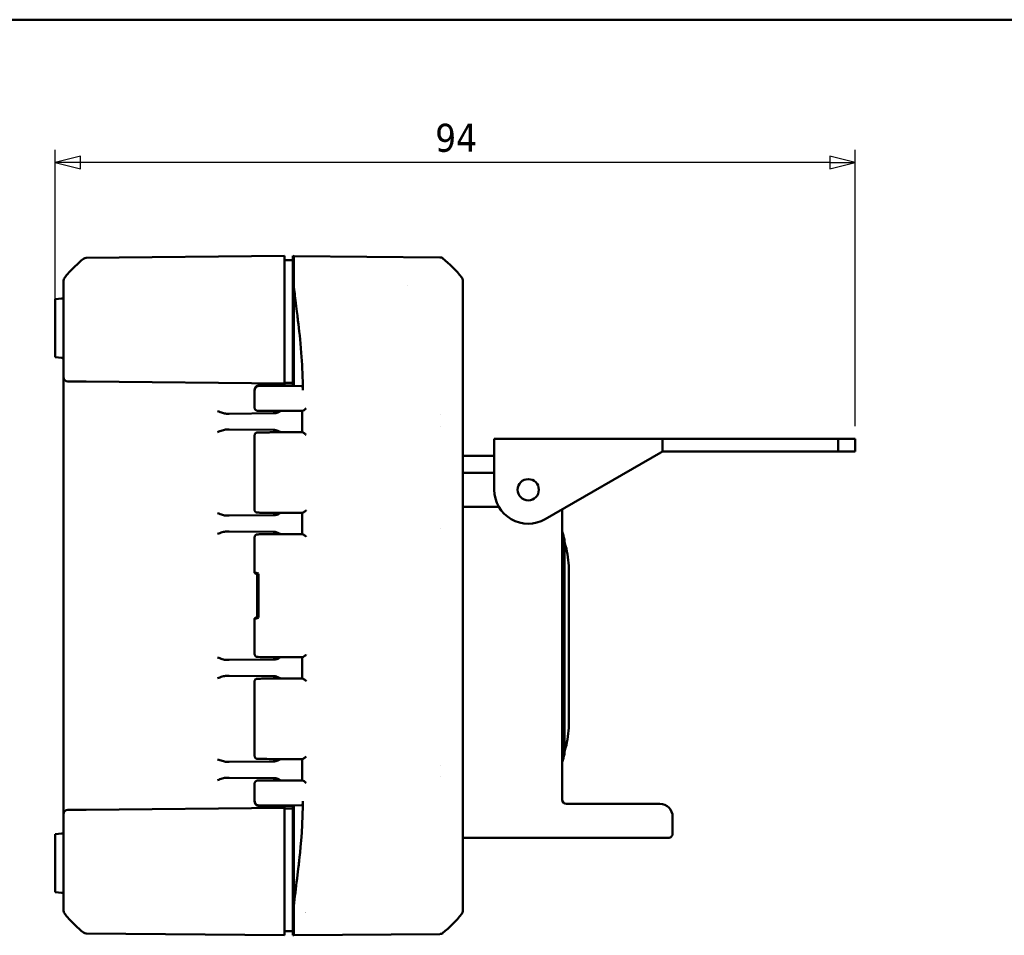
# Model space of a CAD drawing. Header units: millimetres. Extents: x 15 to 430, y 13 to 300.
# Tile 12 of 13: x 192 to 308, y 192 to 300. Entities that reach past the tile are written whole.
import ezdxf

# ---------------------------------------------------------------- set-up
doc = ezdxf.new("R2010")
doc.units = ezdxf.units.MM
doc.header["$LTSCALE"] = 1.5
for name, color, linetype, lineweight in [('Border (ISO)', 7, 'Continuous', 50), ('Dimension (ISO)', 7, 'Continuous', 25), ('Visible (ISO)', 7, 'Continuous', 50)]:
    doc.layers.add(name, color=color, linetype=linetype, lineweight=lineweight)
doc.styles.add('Note Text (ISO)', font='tahoma.ttf')
doc.dimstyles.new('Default (ISO)', dxfattribs={"dimscale": 1.5, "dimtxt": 2.2, "dimasz": 2, "dimexe": 1, "dimexo": 1, "dimgap": 0.762, "dimtad": 1, "dimdec": 1, "dimtxsty": 'Note Text (ISO)', "dimblk": 'Filled-1', "dimcen": 0.09, "dimdle": 10, "dimclrd": 256, "dimclre": 256, "dimclrt": 256, "dimadec": 0, "dimazin": 0, "dimtfac": 0.863636, "dimtdec": 0, "dimtmove": 0, "dimatfit": 3, "dimfxl": 0, "dimtolj": 1, "dimlwd": -1, "dimlwe": -1, "dimarcsym": 0})

# ---------------------------------------------------------------- blocks, each defined once
blk = doc.blocks.new('Borders Border')
at = {"layer": 'Border (ISO)'}
blk.add_line((10, 200), (287, 200), dxfattribs=at)
blk = doc.blocks.new('Filled-1')
at = {"color": 0}
for p, q in [((0, 0), (-1, 0.25)), ((-1, 0.25), (-1, -0.25)), ((-1, 0), (0, 0)), ((-1, -0.25), (0, 0))]:
    blk.add_line(p, q, dxfattribs=at)
at = {"color": 0, "flags": 128}
blk.add_lwpolyline([(-1, -0.25), (0, 0), (-1, 0.25), (-1, -0.25)], dxfattribs=at)
at = {"color": 0}
blk.add_solid([(-1, -0.25), (0, 0), (-1, 0.25), (-1, -0.25)], dxfattribs=at)
blk = doc.blocks.new('*D9')
at = {"layer": 'Defpoints', "color": 0, "transparency": 16777216}
for p in [(196.5, 283.17), (196.5, 263.67), (290.71, 250.64)]:
    blk.add_point(p, dxfattribs=at)
at = {"layer": 'Dimension (ISO)', "transparency": 16777216}
for p, q in [((196.5, 265.17), (196.5, 284.67)), ((290.71, 252.14), (290.71, 284.67)), ((287.71, 283.17), (199.5, 283.17))]:
    blk.add_line(p, q, dxfattribs=at)
at = {"layer": 'Dimension (ISO)', "transparency": 16777216, "xscale": 3, "yscale": 3, "zscale": 3, "rotation": 180}
blk.add_blockref('Filled-1', (196.5, 283.17), dxfattribs=at)
at = {"layer": 'Dimension (ISO)', "transparency": 16777216, "xscale": 3, "yscale": 3, "zscale": 3}
blk.add_blockref('Filled-1', (290.71, 283.17), dxfattribs=at)
at = {"layer": 'Dimension (ISO)', "transparency": 16777216, "insert": (241.25, 287.74), "char_height": 3.3, "attachment_point": 1, "style": 'Note Text (ISO)'}
blk.add_mtext('\\A1;94', dxfattribs=at)

msp = doc.modelspace()

# ---------------------------------------------------------------- linework, layer by layer
at = {"layer": 'Visible (ISO)'}
for p, q in [((199.86, 271.85), (199.85, 271.84)), ((223.5, 272.17), (200.17, 271.96)), ((223.5, 272.17), (223.5, 272.15)), ((223.5, 272.09), (223.5, 272.15)), ((223.5, 272.09), (223.5, 271.98)), ((223.5, 269.71), (223.5, 271.98)), ((223.5, 271.67), (224.5, 271.66)), ((224.5, 272.17), (224.6, 272.16)), ((224.5, 271.63), (224.5, 272.17)), ((224.5, 271.59), (224.5, 271.63)), ((224.5, 271.47), (224.5, 271.59)), ((224.5, 271.47), (224.5, 269.53)), ((224.6, 272.16), (224.6, 272.12)), ((241.82, 272.01), (224.6, 272.16)), ((224.6, 272), (224.6, 272.12)), ((224.6, 269.65), (224.6, 272)), ((197.5, 269.26), (197.5, 269.26)), ((223.5, 269.71), (223.5, 269.4)), ((223.5, 257.67), (223.5, 269.4)), ((224.6, 269.66), (224.5, 269.66)), ((224.5, 269.22), (224.5, 269.53)), ((224.5, 257.72), (224.5, 269.22)), ((224.6, 269.65), (224.6, 269.53)), ((224.6, 269.53), (224.6, 268.75)), ((244.5, 269.3), (244.5, 269.32)), ((224.6, 268.75), (224.6, 262.62)), ((237.97, 268.74), (237.97, 268.74)), ((197.31, 267.15), (196.5, 267.08)), ((196.5, 267.08), (196.5, 263.67)), ((196.5, 260.67), (196.5, 263.67)), ((224.6, 256.92), (224.6, 262.62)), ((244.5, 202.35), (244.5, 261.97)), ((197.5, 261.93), (197.5, 257.89)), ((196.5, 260.67), (196.5, 260.25)), ((196.5, 260.25), (197.31, 260.18)), ((224.5, 260.17), (224.6, 260.17)), ((224.6, 259.16), (224.5, 259.17)), ((197.5, 257.89), (197.5, 256.89)), ((200.17, 257.37), (197.99, 257.39)), ((200.17, 257.37), (223.5, 257.17)), ((223.5, 257.67), (223.5, 257.17)), ((224.5, 257.72), (224.5, 257.22)), ((197.5, 256.89), (197.5, 207.44)), ((220, 256.41), (220, 254.25)), ((220.01, 256.37), (220.01, 256.41)), ((220.51, 256.92), (224.6, 256.92)), ((220.51, 256.87), (224.6, 256.87)), ((223.5, 257.22), (223.5, 256.92)), ((223.5, 257.22), (224.5, 257.22)), ((223.5, 256.92), (223.5, 257.17)), ((224.5, 257.22), (224.5, 257.17)), ((224.5, 257.17), (224.5, 256.92)), ((224.5, 257.17), (224.6, 257.17)), ((224.6, 256.92), (224.6, 256.87)), ((225.55, 256.83), (224.6, 256.87)), ((225.62, 253.92), (225.62, 253.92)), ((216.99, 253.6), (216.69, 253.6)), ((222.31, 253.65), (216.99, 253.6)), ((241.89, 253.51), (241.89, 253.51)), ((216.69, 251.73), (216.99, 251.73)), ((216.99, 251.73), (222.3, 251.68)), ((241.89, 252.12), (241.89, 252.12)), ((220, 251.08), (220, 242.25)), ((268, 250.64), (248.21, 250.64)), ((248.21, 250.64), (248.21, 249.04)), ((288.71, 250.64), (268, 250.64)), ((268, 250.64), (268, 249.14)), ((290.71, 250.64), (288.71, 250.64)), ((288.71, 249.14), (288.71, 250.64)), ((290.71, 250.64), (290.71, 249.14)), ((248.21, 248.64), (244.5, 248.64)), ((248.21, 244.64), (248.21, 249.04)), ((267.83, 249.04), (254.21, 241.18)), ((288.71, 249.14), (268, 249.14)), ((290.71, 249.14), (288.71, 249.14)), ((244.71, 246.64), (248.21, 246.64)), ((244.5, 242.64), (248.74, 242.64)), ((256.21, 208.14), (256.21, 242.33)), ((216.99, 241.6), (216.69, 241.6)), ((216.99, 241.6), (222.31, 241.65)), ((225.63, 241.92), (225.63, 241.92)), ((241.87, 240.12), (241.87, 240.12)), ((216.69, 239.73), (216.99, 239.73)), ((222.3, 239.68), (216.99, 239.73)), ((220, 239.08), (220, 234.85)), ((225.63, 239.41), (225.63, 239.41)), ((256.48, 213.49), (256.48, 238.79)), ((256.61, 238.04), (256.48, 238.49)), ((256.98, 235.34), (256.98, 230.55)), ((220.01, 234.83), (220.3, 234.67)), ((220.3, 234.67), (220.45, 234.75)), ((220.3, 234.67), (220.3, 229.67)), ((220.45, 234.75), (220.45, 229.58)), ((220.3, 229.67), (220.01, 229.5)), ((220.45, 229.58), (220.3, 229.67)), ((256.98, 230.55), (256.98, 216.94)), ((220, 229.48), (220, 225.25)), ((225.63, 224.92), (225.63, 224.92)), ((216.99, 224.6), (216.69, 224.6)), ((222.31, 224.65), (216.99, 224.6)), ((216.69, 222.73), (216.99, 222.73)), ((216.99, 222.73), (222.3, 222.68)), ((220, 222.08), (220, 213.25)), ((225.63, 222.41), (225.63, 222.41)), ((256.61, 214.24), (256.48, 213.79)), ((216.99, 212.6), (216.69, 212.6)), ((216.99, 212.6), (222.3, 212.65)), ((225.62, 212.92), (225.62, 212.92)), ((241.83, 212.21), (241.83, 212.21)), ((216.69, 210.73), (216.99, 210.73)), ((222.3, 210.68), (216.99, 210.73)), ((220, 210.08), (220, 207.92)), ((225.62, 210.41), (225.62, 210.41)), ((241.83, 210.82), (241.83, 210.82)), ((220.01, 207.92), (220.01, 207.96)), ((225.55, 207.5), (224.6, 207.47)), ((265.21, 207.64), (256.71, 207.64)), ((265.21, 207.64), (267.71, 207.64)), ((197.5, 207.44), (197.5, 206.44)), ((197.5, 206.44), (197.5, 202.4)), ((197.99, 206.94), (200.17, 206.96)), ((223.5, 207.17), (200.17, 206.96)), ((220.51, 207.47), (224.6, 207.47)), ((220.51, 207.42), (224.6, 207.42)), ((223.5, 207.42), (223.5, 207.12)), ((223.5, 207.17), (223.5, 207.42)), ((223.5, 207.17), (223.5, 206.67)), ((224.5, 207.11), (223.5, 207.12)), ((223.5, 194.93), (223.5, 206.67)), ((224.5, 207.42), (224.5, 207.17)), ((224.5, 207.11), (224.5, 207.17)), ((224.5, 207.17), (224.6, 207.16)), ((224.5, 207.11), (224.5, 206.61)), ((224.5, 195.11), (224.5, 206.61)), ((224.6, 207.42), (224.6, 207.47)), ((224.6, 207.42), (224.6, 201.71)), ((224.6, 205.17), (224.5, 205.17)), ((269.21, 206.14), (269.21, 204.14)), ((197.31, 204.15), (196.5, 204.08)), ((196.5, 204.08), (196.5, 203.67)), ((224.6, 204.16), (224.5, 204.17)), ((196.5, 200.67), (196.5, 203.67)), ((244.5, 203.64), (265.21, 203.64)), ((268.71, 203.64), (265.21, 203.64)), ((224.6, 201.71), (224.6, 195.58)), ((196.5, 200.67), (196.5, 197.25)), ((197.31, 197.18), (196.5, 197.25)), ((197.5, 195.08), (197.5, 195.07)), ((223.5, 194.93), (223.5, 194.62)), ((224.5, 194.8), (224.5, 195.11)), ((224.5, 194.8), (224.5, 192.86)), ((224.6, 195.58), (224.6, 194.84)), ((224.6, 194.84), (224.6, 194.64)), ((226, 194.87), (226, 194.87)), ((244.39, 195.54), (244.39, 195.54)), ((244.5, 195.01), (244.5, 195.03)), ((223.5, 192.35), (223.5, 194.62)), ((224.6, 194.67), (224.5, 194.67)), ((224.6, 192.33), (224.6, 194.64)), ((199.85, 192.49), (199.86, 192.48)), ((223.5, 192.67), (224.5, 192.67)), ((224.5, 192.74), (224.5, 192.86)), ((224.5, 192.7), (224.5, 192.74)), ((224.5, 192.17), (224.5, 192.7)), ((200.17, 192.37), (223.5, 192.17)), ((223.5, 192.35), (223.5, 192.24)), ((223.5, 192.18), (223.5, 192.24)), ((223.5, 192.18), (223.5, 192.17)), ((224.6, 192.17), (224.5, 192.17)), ((224.6, 192.22), (224.6, 192.33)), ((224.6, 192.17), (241.82, 192.32)), ((224.6, 192.22), (224.6, 192.17))]:
    msp.add_line(p, q, dxfattribs=at)
msp.add_circle((252.21, 244.64), 1.25, dxfattribs=at)
for centre, radius, start, end in [((200.17, 271.46), 0.5, 90.5, 129.1263), ((197.3, 267.35), 0.2, 275, 0), ((197.3, 259.98), 0.2, 0, 85), ((198, 257.89), 0.5, 180, 269.5), ((244.71, 248.14), 1.5, 261.9522, 270), ((252.21, 244.64), 4, 180, 300), ((210.69, 226.14), 47.5, 15.4441, 16.6346), ((246.98, 235.34), 10, 359.9999, 15.6392), ((246.98, 216.94), 10, 344.3608, 0.0001), ((210.69, 226.14), 47.5, 343.3654, 344.5559), ((256.71, 208.14), 0.5, 180, 270), ((267.71, 206.14), 1.5, 0, 90), ((198, 206.44), 0.5, 90.5, 180), ((197.3, 204.35), 0.2, 275, 0), ((268.71, 204.14), 0.5, 269.9999, 0), ((197.3, 196.98), 0.2, 0, 85), ((200.17, 192.87), 0.5, 230.8737, 269.5)]:
    msp.add_arc(centre, radius, start, end, dxfattribs=at)
for centre, major_axis, ratio, start_param, end_param in [((241.82, 271.51), (0.349, 0.358), 0.998485, 0.090079, 0.763352), ((232.66, 260.26), (10.61, 10.62), 0.998486, 6.171458, 6.385429), ((198, 269.26), (-0.472, 0.165), 0.999992, 5.946117, 6.620261), ((244, 269.32), (0.349, 0.358), 0.998485, 5.485983, 6.159293), ((224.5, 256.41), (-4.5, 0), 0.007756, 6.280989, 6.283181), ((224.46, 253.94), (2.7, 0), 0.008727, 4.685194, 4.874644), ((224.38, 254.22), (0, -0.3), 0.027295, 0.000448, 0.00873), ((224.5, 251.38), (-4.2, 0), 0.008727, 4.866558, 5.363762), ((224.54, 251.39), (-2.7, 0), 0.008727, 4.532469, 4.684394), ((224.61, 251.11), (0, 0.3), 0.027883, 0.000448, 0.00873), ((267.83, 249.04), (5.54, 3.2), 0.000017, 4.71238, 4.743676), ((224.5, 241.95), (4.2, 0), 0.008727, 4.246827, 4.641292), ((224.97, 242.22), (0, -0.3), 0.111885, 6.274404, 6.282735), ((224.66, 241.94), (2.7, 0), 0.008727, 4.824736, 4.922978), ((224.68, 239.39), (-2.7, 0), 0.008727, 4.496847, 4.590198), ((224.5, 232.24), (4.5, -2.61), 0.015096, 3.150337, 3.237604), ((224.5, 232.24), (-4.49, 2.58), 0.083307, 5.87764, 6.243614), ((224.5, 232.09), (-4.49, -2.58), 0.083307, 0.039571, 0.405545), ((224.5, 232.09), (4.5, 2.61), 0.015096, 3.045582, 3.132848), ((224.68, 224.94), (2.7, 0), 0.008727, 4.834579, 4.927926), ((224.5, 222.08), (4.5, 0), 0.008145, 3.138544, 3.141593), ((224.5, 222.38), (-4.2, 0), 0.008727, 4.797966, 5.156397), ((224.66, 222.39), (-2.7, 0), 0.008727, 4.501808, 4.600126), ((224.97, 222.11), (0, 0.3), 0.111802, 0.00045, 0.008782), ((224.5, 212.95), (4.2, 0), 0.008727, 4.065163, 4.561544), ((224.61, 213.22), (0, -0.3), 0.0277, 6.274455, 6.282737), ((224.54, 212.94), (2.7, 0), 0.008727, 4.740201, 4.892243), ((224.38, 210.11), (0, 0.3), 0.027574, 6.274455, 6.282737), ((224.46, 210.39), (-2.7, 0), 0.008727, 4.550263, 4.739862), ((224.5, 207.92), (-4.5, 0), 0.007755, 0, 0.000762), ((198, 195.07), (-0.481, 0.135), 0.999987, 0.274252, 0.948393), ((225.7, 194.97), (0.3, 0), 0.982697, 5.945904, 5.947987), ((244, 195.01), (-0.349, 0.358), 0.998485, 3.265455, 3.938795), ((232.66, 204.07), (10.61, -10.62), 0.998486, 6.180918, 6.394883), ((241.82, 192.82), (-0.349, 0.358), 0.998485, 2.37824, 3.051491)]:
    msp.add_ellipse(centre, major_axis=major_axis, ratio=ratio, start_param=start_param, end_param=end_param, dxfattribs=at)
for points, knots in [([(197.61, 269.58), (197.72, 269.72), (197.84, 269.87), (197.96, 270.01), (198.53, 270.66), (199.16, 271.28), (199.85, 271.84)], [2.7139441, 2.7139441, 2.7139441, 2.7139441, 2.7687816, 2.7687816, 2.7687816, 3.0272885, 3.0272885, 3.0272885, 3.0272885]), ([(197.5, 269.26), (197.5, 269.25), (197.5, 269.25), (197.5, 269.24), (197.5, 269.22), (197.5, 269.17), (197.5, 269.13), (197.5, 269.06), (197.5, 269.04), (197.5, 269.02), (197.5, 269.01), (197.5, 268.81), (197.5, 268.48), (197.5, 268.03), (197.5, 268.03), (197.5, 267.62), (197.5, 267.14), (197.5, 266.32), (197.5, 266.03), (197.5, 265.51), (197.5, 265.29), (197.5, 264.55), (197.5, 264.01), (197.5, 263.43), (197.5, 263.39), (197.5, 263.13), (197.5, 262.9), (197.5, 262.66), (197.5, 262.64), (197.5, 262.49), (197.5, 262.35), (197.5, 262.12), (197.5, 262.03), (197.5, 261.93)], [0, 0, 0, 0, 0.038161, 0.038161, 0.082152, 0.082152, 0.156594, 0.156594, 0.180183, 0.180183, 0.183999, 0.183999, 0.420835, 0.420835, 0.424877, 0.424877, 0.636271, 0.636271, 0.74201, 0.74201, 0.817652, 0.817652, 0.985511, 0.985511, 0.997541, 0.997541, 1.064606, 1.064606, 1.070453, 1.070453, 1.110913, 1.110913, 1.139807, 1.139807, 1.139807, 1.139807]), ([(244.5, 261.97), (244.5, 262.07), (244.5, 262.17), (244.5, 262.29), (244.5, 262.3), (244.5, 262.42), (244.5, 262.51), (244.5, 262.68), (244.5, 262.75), (244.5, 263.19), (244.5, 263.55), (244.5, 263.94), (244.5, 263.97), (244.5, 264.27), (244.5, 264.53), (244.5, 264.89), (244.5, 264.99), (244.5, 265.52), (244.5, 265.93), (244.5, 266.38), (244.5, 266.46), (244.5, 266.94), (244.5, 267.31), (244.5, 267.7), (244.5, 267.75), (244.5, 268.15), (244.5, 268.44), (244.5, 268.75), (244.5, 268.82), (244.5, 268.97), (244.5, 269.05), (244.5, 269.12), (244.5, 269.14), (244.5, 269.2), (244.5, 269.24), (244.5, 269.29), (244.5, 269.3), (244.5, 269.3), (244.5, 269.3), (244.5, 269.3)], [0, 0, 0, 0, 0.030177, 0.030177, 0.034281, 0.034281, 0.064188, 0.064188, 0.085224, 0.085224, 0.195029, 0.195029, 0.205845, 0.205845, 0.288195, 0.288195, 0.321394, 0.321394, 0.462393, 0.462393, 0.490247, 0.490247, 0.644943, 0.644943, 0.672853, 0.672853, 0.840016, 0.840016, 0.898325, 0.898325, 0.9781, 0.9781, 0.996663, 0.996663, 1.07159, 1.07159, 1.138005, 1.138005, 1.139044, 1.139044, 1.139044, 1.139044]), ([(224.6, 268.75), (224.64, 268.41), (224.68, 268.06), (224.76, 267.38), (224.8, 267.05), (224.99, 265.52), (225.04, 265.11), (225.24, 263.43), (225.38, 262.32), (225.58, 259.54), (225.65, 258.25), (225.68, 256.92)], [0.000001, 0.000001, 0.000001, 0.000001, 0.114602, 0.114602, 0.222666, 0.222666, 0.547212, 0.547212, 1.254853, 1.254853, 1.809654, 1.809654, 1.809654, 1.809654]), ([(220, 256.41), (220, 256.46), (220.01, 256.52), (220.04, 256.61), (220.06, 256.66), (220.12, 256.74), (220.15, 256.78), (220.21, 256.82), (220.23, 256.84), (220.27, 256.86), (220.29, 256.87), (220.33, 256.88), (220.34, 256.89), (220.37, 256.9), (220.39, 256.9), (220.41, 256.91), (220.42, 256.91), (220.44, 256.91), (220.45, 256.91), (220.46, 256.91), (220.47, 256.91), (220.47, 256.91)], [0.00004597, 0.00004597, 0.00004597, 0.00004597, 0.01549263, 0.01549263, 0.03135301, 0.03135301, 0.04566941, 0.04566941, 0.0532101, 0.0532101, 0.06028605, 0.06028605, 0.06557863, 0.06557863, 0.07299885, 0.07299885, 0.07959651, 0.07959651, 0.09018261, 0.09018261, 0.09259732, 0.09259732, 0.09259732, 0.09259732]), ([(220.01, 256.41), (220.01, 256.45), (220.01, 256.48), (220.03, 256.55), (220.04, 256.58), (220.08, 256.67), (220.11, 256.73), (220.2, 256.81), (220.25, 256.85), (220.34, 256.89), (220.38, 256.9), (220.44, 256.91), (220.48, 256.92), (220.51, 256.92)], [-0.07871329, -0.07871329, -0.07871329, -0.07871329, -0.06832891, -0.06832891, -0.05793907, -0.05793907, -0.03937438, -0.03937438, -0.02078912, -0.02078912, -0.01039574, -0.01039574, 0, 0, 0, 0]), ([(220.01, 256.37), (220.01, 256.4), (220.01, 256.43), (220.03, 256.5), (220.04, 256.54), (220.08, 256.62), (220.11, 256.68), (220.2, 256.76), (220.25, 256.8), (220.34, 256.84), (220.38, 256.85), (220.44, 256.86), (220.48, 256.87), (220.51, 256.87)], [-0.07860194, -0.07860194, -0.07860194, -0.07860194, -0.06822721, -0.06822721, -0.05784947, -0.05784947, -0.03932019, -0.03932019, -0.02077152, -0.02077152, -0.010388, -0.010388, -0.00000083, -0.00000083, -0.00000083, -0.00000083]), ([(225.55, 256.83), (225.57, 256.83), (225.59, 256.82), (225.62, 256.77), (225.63, 256.74), (225.66, 256.65), (225.67, 256.6), (225.68, 256.49), (225.68, 256.42), (225.69, 256.36)], [-0.07595227, -0.07595227, -0.07595227, -0.07595227, -0.05665717, -0.05665717, -0.03800073, -0.03800073, -0.01935012, -0.01935012, 0, 0, 0, 0]), ([(225.68, 256.92), (225.68, 256.82), (225.68, 256.73), (225.68, 256.54), (225.68, 256.45), (225.69, 256.36)], [-0.05580806, -0.05580806, -0.05580806, -0.05580806, -0.02790977, -0.02790977, -0.000001, -0.000001, -0.000001, -0.000001]), ([(216.69, 253.6), (216.55, 253.6), (216.38, 253.64), (216.05, 253.74), (215.83, 253.82), (215.64, 253.89)], [0.2315793, 0.2315793, 0.2315793, 0.2315793, 0.2809074, 0.2809074, 0.3401879, 0.3401879, 0.3401879, 0.3401879]), ([(224.38, 253.92), (223.94, 253.92), (223.49, 253.92), (222.66, 253.92), (222.25, 253.92), (221.55, 253.93), (221.24, 253.93), (220.74, 253.94), (220.55, 253.94), (220.38, 253.95), (220.35, 253.95), (220.3, 253.95), (220.29, 253.95), (220.26, 253.96), (220.25, 253.96), (220.23, 253.96), (220.22, 253.97), (220.19, 253.98), (220.17, 253.99), (220.14, 254.01), (220.12, 254.02), (220.08, 254.05), (220.07, 254.07), (220.04, 254.12), (220.02, 254.14), (220.01, 254.2), (220, 254.23), (220, 254.25)], [0, 0, 0, 0, 0.1329016, 0.1329016, 0.2668461, 0.2668461, 0.4003832, 0.4003832, 0.5359523, 0.5359523, 0.5948607, 0.5948607, 0.6232838, 0.6232838, 0.6309904, 0.6309904, 0.638678, 0.638678, 0.645364, 0.645364, 0.6519847, 0.6519847, 0.6599009, 0.6599009, 0.6689109, 0.6689109, 0.6771772, 0.6771772, 0.6771772, 0.6771772]), ([(222.2, 253.65), (222.22, 253.65), (222.25, 253.65), (222.3, 253.66), (222.33, 253.68), (222.39, 253.71), (222.41, 253.73), (222.45, 253.78), (222.47, 253.81), (222.49, 253.87), (222.49, 253.89), (222.5, 253.92)], [0, 0, 0, 0, 0.00760389, 0.00760389, 0.01697134, 0.01697134, 0.02677656, 0.02677656, 0.03611592, 0.03611592, 0.04434678, 0.04434678, 0.04434678, 0.04434678]), ([(222.3, 253.65), (222.32, 253.65), (222.33, 253.65), (222.44, 253.65), (222.57, 253.68), (222.83, 253.79), (222.95, 253.86), (223.07, 253.92)], [0, 0, 0, 0, 0.00397077, 0.00397077, 0.04867687, 0.04867687, 0.08488123, 0.08488123, 0.08488123, 0.08488123]), ([(224.89, 253.92), (225.05, 253.92), (225.2, 253.92), (225.45, 253.92), (225.53, 253.92), (225.62, 253.92)], [0.00008247, 0.00008247, 0.00008247, 0.00008247, 0.04720466, 0.04720466, 0.07366826, 0.07366826, 0.07366826, 0.07366826]), ([(226.05, 254.22), (226.05, 254.22), (226.05, 254.22), (226.01, 254.18), (225.97, 254.15), (225.89, 254.08), (225.85, 254.05), (225.77, 253.99), (225.73, 253.96), (225.67, 253.93), (225.65, 253.92), (225.63, 253.92), (225.62, 253.92), (225.62, 253.92)], [-0.0473455, -0.0473455, -0.0473455, -0.0473455, -0.04711019, -0.04711019, -0.03666327, -0.03666327, -0.02665364, -0.02665364, -0.01413685, -0.01413685, -0.00298787, -0.00298787, 0, 0, 0, 0]), ([(215.64, 251.44), (215.81, 251.51), (216, 251.58), (216.36, 251.69), (216.54, 251.73), (216.69, 251.73)], [0, 0, 0, 0, 0.0552116, 0.0552116, 0.110419, 0.110419, 0.110419, 0.110419]), ([(222.5, 251.41), (222.49, 251.43), (222.49, 251.45), (222.47, 251.51), (222.46, 251.53), (222.42, 251.59), (222.4, 251.61), (222.35, 251.65), (222.32, 251.66), (222.27, 251.68), (222.26, 251.68), (222.23, 251.68), (222.22, 251.68), (222.21, 251.68), (222.21, 251.68), (222.21, 251.69), (222.2, 251.69), (222.2, 251.69), (222.2, 251.69), (222.2, 251.69)], [0.00227864, 0.00227864, 0.00227864, 0.00227864, 0.00921119, 0.00921119, 0.01862914, 0.01862914, 0.02839337, 0.02839337, 0.03770851, 0.03770851, 0.04254963, 0.04254963, 0.04496121, 0.04496121, 0.0458649, 0.0458649, 0.04654264, 0.04654264, 0.04666971, 0.04666971, 0.04666971, 0.04666971]), ([(223.07, 251.41), (222.96, 251.47), (222.85, 251.53), (222.55, 251.66), (222.43, 251.68), (222.34, 251.68), (222.32, 251.68), (222.3, 251.68)], [0.0080611, 0.0080611, 0.0080611, 0.0080611, 0.05833, 0.05833, 0.1433082, 0.1433082, 0.1606727, 0.1606727, 0.1606727, 0.1606727]), ([(220, 251.08), (220, 251.11), (220.01, 251.14), (220.03, 251.2), (220.04, 251.23), (220.08, 251.28), (220.1, 251.3), (220.14, 251.33), (220.15, 251.33), (220.17, 251.34), (220.18, 251.35), (220.2, 251.36), (220.21, 251.36), (220.23, 251.37), (220.24, 251.37), (220.26, 251.37), (220.26, 251.37), (220.28, 251.38), (220.29, 251.38), (220.33, 251.38), (220.36, 251.38), (220.48, 251.39), (220.58, 251.39), (220.91, 251.4), (221.18, 251.4), (221.65, 251.4), (221.8, 251.4), (221.95, 251.41)], [0.0001767, 0.0001767, 0.0001767, 0.0001767, 0.0093464, 0.0093464, 0.0188941, 0.0188941, 0.0287003, 0.0287003, 0.0330219, 0.0330219, 0.036695, 0.036695, 0.0425981, 0.0425981, 0.0479888, 0.0479888, 0.0562876, 0.0562876, 0.0754958, 0.0754958, 0.1331055, 0.1331055, 0.2198847, 0.2198847, 0.3586775, 0.3586775, 0.4168711, 0.4168711, 0.4168711, 0.4168711]), ([(225.62, 251.41), (225.53, 251.41), (225.45, 251.41), (225.25, 251.41), (225.13, 251.41), (225.02, 251.41)], [0.06319443, 0.06319443, 0.06319443, 0.06319443, 0.09011867, 0.09011867, 0.12410829, 0.12410829, 0.12410829, 0.12410829]), ([(225.62, 251.41), (225.63, 251.41), (225.63, 251.41), (225.65, 251.41), (225.68, 251.4), (225.74, 251.37), (225.77, 251.34), (225.86, 251.28), (225.9, 251.25), (225.98, 251.18), (226.02, 251.15), (226.06, 251.11), (226.06, 251.11), (226.06, 251.11)], [-0.07070134, -0.07070134, -0.07070134, -0.07070134, -0.06605324, -0.06605324, -0.04958168, -0.04958168, -0.03091258, -0.03091258, -0.0157976, -0.0157976, 0, 0, 0.00035524, 0.00035524, 0.00035524, 0.00035524]), ([(222.61, 241.92), (222.2, 241.92), (221.81, 241.93), (221.19, 241.93), (220.94, 241.93), (220.54, 241.94), (220.4, 241.95), (220.3, 241.95), (220.29, 241.95), (220.26, 241.96), (220.25, 241.96), (220.24, 241.96), (220.23, 241.96), (220.22, 241.96), (220.21, 241.97), (220.18, 241.98), (220.16, 241.98), (220.13, 242.01), (220.11, 242.02), (220.07, 242.05), (220.06, 242.07), (220.03, 242.12), (220.01, 242.15), (220, 242.2), (220, 242.23), (220, 242.25)], [0, 0, 0, 0, 0.1381882, 0.1381882, 0.2683058, 0.2683058, 0.4046642, 0.4046642, 0.4362617, 0.4362617, 0.4444678, 0.4444678, 0.4501521, 0.4501521, 0.4547915, 0.4547915, 0.4617517, 0.4617517, 0.4686298, 0.4686298, 0.4766134, 0.4766134, 0.4856912, 0.4856912, 0.4937729, 0.4937729, 0.4937729, 0.4937729]), ([(216.69, 241.6), (216.55, 241.6), (216.38, 241.64), (216.05, 241.74), (215.83, 241.82), (215.64, 241.89)], [0.2315793, 0.2315793, 0.2315793, 0.2315793, 0.2809074, 0.2809074, 0.3401879, 0.3401879, 0.3401879, 0.3401879]), ([(222.2, 241.65), (222.23, 241.65), (222.26, 241.65), (222.32, 241.67), (222.35, 241.68), (222.4, 241.72), (222.42, 241.74), (222.46, 241.8), (222.47, 241.82), (222.49, 241.88), (222.49, 241.9), (222.5, 241.92)], [0, 0, 0, 0, 0.00886445, 0.00886445, 0.0183284, 0.0183284, 0.02811349, 0.02811349, 0.03743097, 0.03743097, 0.0443483, 0.0443483, 0.0443483, 0.0443483]), ([(222.3, 241.65), (222.32, 241.65), (222.33, 241.65), (222.44, 241.65), (222.57, 241.68), (222.83, 241.79), (222.95, 241.86), (223.07, 241.92)], [-0.1320397, -0.1320397, -0.1320397, -0.1320397, -0.1262278, -0.1262278, -0.0608853, -0.0608853, -0.0079995, -0.0079995, -0.0079995, -0.0079995]), ([(225.23, 241.92), (225.27, 241.92), (225.31, 241.92), (225.44, 241.92), (225.54, 241.92), (225.63, 241.92)], [0.00010864, 0.00010864, 0.00010864, 0.00010864, 0.01240109, 0.01240109, 0.04119279, 0.04119279, 0.04119279, 0.04119279]), ([(226.08, 242.22), (226.08, 242.22), (226.07, 242.22), (226.03, 242.18), (225.99, 242.15), (225.92, 242.08), (225.88, 242.05), (225.79, 241.99), (225.75, 241.97), (225.69, 241.93), (225.67, 241.92), (225.64, 241.92), (225.64, 241.92), (225.63, 241.92)], [-0.04919288, -0.04919288, -0.04919288, -0.04919288, -0.04894332, -0.04894332, -0.03782106, -0.03782106, -0.02716932, -0.02716932, -0.01423699, -0.01423699, -0.0030967, -0.0030967, 0, 0, 0, 0]), ([(215.64, 239.44), (215.81, 239.51), (216, 239.58), (216.36, 239.69), (216.54, 239.73), (216.69, 239.73)], [0, 0, 0, 0, 0.0552116, 0.0552116, 0.110419, 0.110419, 0.110419, 0.110419]), ([(220.01, 239.08), (220.01, 239.11), (220.01, 239.14), (220.03, 239.2), (220.04, 239.23), (220.08, 239.28), (220.1, 239.3), (220.14, 239.33), (220.15, 239.33), (220.17, 239.35), (220.18, 239.35), (220.2, 239.36), (220.22, 239.36), (220.24, 239.37), (220.24, 239.37), (220.26, 239.37), (220.27, 239.37), (220.29, 239.38), (220.29, 239.38), (220.34, 239.38), (220.37, 239.38), (220.49, 239.39), (220.59, 239.39), (220.93, 239.4), (221.21, 239.4), (221.85, 239.4), (222.22, 239.41), (223.02, 239.41), (223.46, 239.41), (224.27, 239.41), (224.64, 239.41), (225.01, 239.41)], [0.0002405, 0.0002405, 0.0002405, 0.0002405, 0.0094118, 0.0094118, 0.019016, 0.019016, 0.0288233, 0.0288233, 0.0331216, 0.0331216, 0.0367685, 0.0367685, 0.0426516, 0.0426516, 0.0480755, 0.0480755, 0.0564758, 0.0564758, 0.0760487, 0.0760487, 0.1347572, 0.1347572, 0.2231974, 0.2231974, 0.3630311, 0.3630311, 0.4951408, 0.4951408, 0.6299004, 0.6299004, 0.7407151, 0.7407151, 0.7407151, 0.7407151]), ([(222.5, 239.41), (222.49, 239.43), (222.49, 239.45), (222.47, 239.51), (222.46, 239.53), (222.42, 239.59), (222.4, 239.61), (222.35, 239.65), (222.32, 239.66), (222.27, 239.68), (222.26, 239.68), (222.23, 239.68), (222.22, 239.68), (222.21, 239.68), (222.21, 239.68), (222.21, 239.69), (222.2, 239.69), (222.2, 239.69), (222.2, 239.69), (222.2, 239.69), (222.2, 239.69), (222.2, 239.69), (222.2, 239.69), (222.2, 239.69)], [0.00228463, 0.00228463, 0.00228463, 0.00228463, 0.00921744, 0.00921744, 0.01864093, 0.01864093, 0.02840582, 0.02840582, 0.03771873, 0.03771873, 0.04255994, 0.04255994, 0.04497158, 0.04497158, 0.04587529, 0.04587529, 0.04655305, 0.04655305, 0.04661658, 0.04661658, 0.04664503, 0.04664503, 0.04665925, 0.04665925, 0.04665925, 0.04665925]), ([(223.07, 239.41), (222.96, 239.47), (222.85, 239.53), (222.57, 239.65), (222.44, 239.68), (222.34, 239.68), (222.32, 239.68), (222.3, 239.68)], [-0.06949327, -0.06949327, -0.06949327, -0.06949327, -0.04444906, -0.04444906, -0.00634044, -0.00634044, 0, 0, 0, 0]), ([(225.63, 239.41), (225.54, 239.41), (225.44, 239.41), (225.32, 239.41), (225.29, 239.41), (225.26, 239.41)], [0.06104441, 0.06104441, 0.06104441, 0.06104441, 0.09010876, 0.09010876, 0.09883837, 0.09883837, 0.09883837, 0.09883837]), ([(225.63, 239.41), (225.64, 239.41), (225.64, 239.41), (225.67, 239.41), (225.69, 239.4), (225.75, 239.36), (225.79, 239.34), (225.88, 239.28), (225.92, 239.25), (226, 239.18), (226.04, 239.15), (226.08, 239.11), (226.08, 239.11), (226.08, 239.11)], [-0.06940369, -0.06940369, -0.06940369, -0.06940369, -0.06497623, -0.06497623, -0.04920667, -0.04920667, -0.030888, -0.030888, -0.01578126, -0.01578126, 0, 0, 0.00035411, 0.00035411, 0.00035411, 0.00035411]), ([(216.69, 224.6), (216.54, 224.6), (216.36, 224.64), (216, 224.75), (215.81, 224.82), (215.64, 224.89)], [0.2315847, 0.2315847, 0.2315847, 0.2315847, 0.286792, 0.286792, 0.3420036, 0.3420036, 0.3420036, 0.3420036]), ([(225.01, 224.92), (224.57, 224.92), (224.12, 224.92), (223.25, 224.92), (222.82, 224.92), (222.04, 224.92), (221.68, 224.93), (221.08, 224.93), (220.83, 224.94), (220.47, 224.94), (220.37, 224.95), (220.29, 224.95), (220.28, 224.95), (220.25, 224.96), (220.23, 224.96), (220.21, 224.97), (220.2, 224.97), (220.18, 224.98), (220.16, 224.99), (220.12, 225.02), (220.11, 225.03), (220.07, 225.06), (220.06, 225.09), (220.03, 225.14), (220.02, 225.17), (220.01, 225.21), (220.01, 225.23), (220.01, 225.25)], [0, 0, 0, 0, 0.1325546, 0.1325546, 0.2664257, 0.2664257, 0.4000031, 0.4000031, 0.5354478, 0.5354478, 0.6669574, 0.6669574, 0.6908233, 0.6908233, 0.6993684, 0.6993684, 0.7034393, 0.7034393, 0.7100877, 0.7100877, 0.716683, 0.716683, 0.7251043, 0.7251043, 0.7342708, 0.7342708, 0.7400598, 0.7400598, 0.7400598, 0.7400598]), ([(222.2, 224.65), (222.23, 224.65), (222.26, 224.65), (222.32, 224.67), (222.35, 224.68), (222.4, 224.72), (222.42, 224.75), (222.46, 224.8), (222.47, 224.83), (222.49, 224.88), (222.49, 224.9), (222.5, 224.92)], [0, 0, 0, 0, 0.00896753, 0.00896753, 0.01843607, 0.01843607, 0.02821862, 0.02821862, 0.03753531, 0.03753531, 0.0443464, 0.0443464, 0.0443464, 0.0443464]), ([(222.3, 224.65), (222.32, 224.65), (222.33, 224.65), (222.44, 224.65), (222.57, 224.68), (222.83, 224.79), (222.95, 224.86), (223.07, 224.92)], [0, 0, 0, 0, 0.00397462, 0.00397462, 0.04864836, 0.04864836, 0.084793, 0.084793, 0.084793, 0.084793]), ([(225.26, 224.92), (225.29, 224.92), (225.32, 224.92), (225.44, 224.92), (225.54, 224.92), (225.63, 224.92)], [0.0001114, 0.0001114, 0.0001114, 0.0001114, 0.00884473, 0.00884473, 0.03791509, 0.03791509, 0.03791509, 0.03791509]), ([(226.08, 225.22), (226.08, 225.22), (226.08, 225.22), (226.04, 225.18), (226, 225.15), (225.92, 225.08), (225.88, 225.05), (225.79, 224.99), (225.75, 224.97), (225.69, 224.93), (225.67, 224.92), (225.64, 224.92), (225.64, 224.92), (225.63, 224.92)], [-0.04926229, -0.04926229, -0.04926229, -0.04926229, -0.04901222, -0.04901222, -0.03786773, -0.03786773, -0.02719955, -0.02719955, -0.01426305, -0.01426305, -0.00312665, -0.00312665, 0, 0, 0, 0]), ([(215.64, 222.44), (215.81, 222.51), (216, 222.58), (216.36, 222.69), (216.54, 222.73), (216.69, 222.73)], [0, 0, 0, 0, 0.0552116, 0.0552116, 0.110419, 0.110419, 0.110419, 0.110419]), ([(222.5, 222.41), (222.49, 222.43), (222.49, 222.45), (222.47, 222.51), (222.46, 222.53), (222.42, 222.59), (222.4, 222.61), (222.35, 222.65), (222.32, 222.66), (222.27, 222.68), (222.26, 222.68), (222.23, 222.68), (222.22, 222.68), (222.21, 222.68), (222.21, 222.68), (222.21, 222.69), (222.2, 222.69), (222.2, 222.69), (222.2, 222.69), (222.2, 222.69), (222.2, 222.69), (222.2, 222.69), (222.2, 222.69), (222.2, 222.69), (222.2, 222.69), (222.2, 222.69)], [0.00228384, 0.00228384, 0.00228384, 0.00228384, 0.00921619, 0.00921619, 0.01863858, 0.01863858, 0.02840334, 0.02840334, 0.0377167, 0.0377167, 0.04255789, 0.04255789, 0.04496952, 0.04496952, 0.04587323, 0.04587323, 0.04655098, 0.04655098, 0.04661451, 0.04661451, 0.04664295, 0.04664295, 0.04665717, 0.04665717, 0.04667029, 0.04667029, 0.04667029, 0.04667029]), ([(223.07, 222.41), (222.96, 222.47), (222.85, 222.53), (222.55, 222.66), (222.43, 222.68), (222.34, 222.68), (222.32, 222.68), (222.3, 222.68)], [0.0080689, 0.0080689, 0.0080689, 0.0080689, 0.0583136, 0.0583136, 0.1432767, 0.1432767, 0.1606577, 0.1606577, 0.1606577, 0.1606577]), ([(219.99, 222.08), (219.99, 222.11), (220, 222.14), (220.02, 222.2), (220.03, 222.23), (220.07, 222.28), (220.09, 222.3), (220.13, 222.33), (220.14, 222.33), (220.16, 222.35), (220.17, 222.35), (220.19, 222.36), (220.21, 222.36), (220.23, 222.37), (220.23, 222.37), (220.25, 222.37), (220.26, 222.37), (220.27, 222.38), (220.28, 222.38), (220.32, 222.38), (220.35, 222.38), (220.53, 222.39), (220.76, 222.39), (221.34, 222.4), (221.68, 222.4), (222.26, 222.41), (222.47, 222.41), (222.69, 222.41)], [0, 0, 0, 0, 0.0093162, 0.0093162, 0.0188276, 0.0188276, 0.0286228, 0.0286228, 0.0329706, 0.0329706, 0.0366775, 0.0366775, 0.0425293, 0.0425293, 0.047683, 0.047683, 0.055473, 0.055473, 0.073208, 0.073208, 0.1263895, 0.1263895, 0.2885639, 0.2885639, 0.4285649, 0.4285649, 0.5015441, 0.5015441, 0.5015441, 0.5015441]), ([(225.63, 222.41), (225.54, 222.41), (225.44, 222.41), (225.31, 222.41), (225.27, 222.41), (225.23, 222.41)], [0.0612972, 0.0612972, 0.0612972, 0.0612972, 0.09009827, 0.09009827, 0.10239618, 0.10239618, 0.10239618, 0.10239618]), ([(225.63, 222.41), (225.64, 222.41), (225.64, 222.41), (225.67, 222.41), (225.69, 222.4), (225.75, 222.36), (225.79, 222.34), (225.88, 222.28), (225.92, 222.25), (225.99, 222.18), (226.03, 222.15), (226.07, 222.11), (226.08, 222.11), (226.08, 222.11)], [-0.0693732, -0.0693732, -0.0693732, -0.0693732, -0.06498388, -0.06498388, -0.04919329, -0.04919329, -0.03086271, -0.03086271, -0.01576482, -0.01576482, 0, 0, 0.00035373, 0.00035373, 0.00035373, 0.00035373]), ([(216.69, 212.6), (216.54, 212.6), (216.36, 212.64), (216, 212.75), (215.81, 212.82), (215.64, 212.89)], [0.2297543, 0.2297543, 0.2297543, 0.2297543, 0.2849616, 0.2849616, 0.3401732, 0.3401732, 0.3401732, 0.3401732]), ([(221.96, 212.93), (221.6, 212.93), (221.28, 212.93), (220.77, 212.94), (220.58, 212.94), (220.4, 212.95), (220.35, 212.95), (220.3, 212.95), (220.29, 212.95), (220.26, 212.96), (220.25, 212.96), (220.24, 212.96), (220.23, 212.96), (220.22, 212.97), (220.21, 212.97), (220.19, 212.98), (220.17, 212.98), (220.13, 213.01), (220.12, 213.02), (220.08, 213.05), (220.06, 213.07), (220.03, 213.12), (220.02, 213.14), (220.01, 213.2), (220, 213.23), (220, 213.25)], [0, 0, 0, 0, 0.1367215, 0.1367215, 0.2693005, 0.2693005, 0.3320831, 0.3320831, 0.3623403, 0.3623403, 0.370357, 0.370357, 0.3750466, 0.3750466, 0.3793588, 0.3793588, 0.3862398, 0.3862398, 0.3930478, 0.3930478, 0.4009827, 0.4009827, 0.4100337, 0.4100337, 0.4180913, 0.4180913, 0.4180913, 0.4180913]), ([(222.2, 212.65), (222.2, 212.65), (222.2, 212.65), (222.2, 212.65), (222.2, 212.65), (222.21, 212.65), (222.22, 212.65), (222.26, 212.65), (222.29, 212.66), (222.32, 212.67), (222.33, 212.68), (222.37, 212.7), (222.4, 212.72), (222.44, 212.77), (222.46, 212.79), (222.48, 212.85), (222.49, 212.88), (222.5, 212.92), (222.5, 212.92), (222.5, 212.92)], [0, 0, 0, 0, 0.00008395, 0.00008395, 0.00030784, 0.00030784, 0.0026979, 0.0026979, 0.01164183, 0.01164183, 0.01459443, 0.01459443, 0.02453704, 0.02453704, 0.03396973, 0.03396973, 0.04355963, 0.04355963, 0.04438636, 0.04438636, 0.04438636, 0.04438636]), ([(222.3, 212.65), (222.31, 212.65), (222.32, 212.65), (222.44, 212.65), (222.57, 212.68), (222.83, 212.79), (222.95, 212.86), (223.07, 212.92)], [-0.1367114, -0.1367114, -0.1367114, -0.1367114, -0.1298739, -0.1298739, -0.0610559, -0.0610559, -0.0080613, -0.0080613, -0.0080613, -0.0080613]), ([(225.02, 212.92), (225.13, 212.92), (225.25, 212.92), (225.45, 212.92), (225.53, 212.92), (225.62, 212.92)], [0.00009189, 0.00009189, 0.00009189, 0.00009189, 0.03412667, 0.03412667, 0.06104846, 0.06104846, 0.06104846, 0.06104846]), ([(226.06, 213.22), (226.06, 213.22), (226.06, 213.22), (226.02, 213.18), (225.98, 213.15), (225.9, 213.08), (225.86, 213.05), (225.77, 212.99), (225.74, 212.97), (225.68, 212.93), (225.65, 212.92), (225.63, 212.92), (225.63, 212.92), (225.62, 212.92)], [-0.04805031, -0.04805031, -0.04805031, -0.04805031, -0.04781009, -0.04781009, -0.03712774, -0.03712774, -0.026907, -0.026907, -0.0142825, -0.0142825, -0.00314349, -0.00314349, 0, 0, 0, 0]), ([(215.64, 210.44), (215.81, 210.51), (216, 210.58), (216.36, 210.69), (216.54, 210.73), (216.69, 210.73)], [0, 0, 0, 0, 0.0552116, 0.0552116, 0.110419, 0.110419, 0.110419, 0.110419]), ([(220, 210.08), (220, 210.11), (220.01, 210.14), (220.03, 210.2), (220.04, 210.23), (220.08, 210.28), (220.1, 210.3), (220.14, 210.33), (220.15, 210.33), (220.17, 210.35), (220.18, 210.35), (220.2, 210.36), (220.22, 210.36), (220.23, 210.37), (220.24, 210.37), (220.26, 210.37), (220.26, 210.37), (220.28, 210.38), (220.29, 210.38), (220.33, 210.38), (220.37, 210.38), (220.49, 210.39), (220.59, 210.39), (220.92, 210.4), (221.2, 210.4), (221.84, 210.4), (222.21, 210.41), (223.01, 210.41), (223.44, 210.41), (224.05, 210.41), (224.21, 210.41), (224.38, 210.41)], [0.0002099, 0.0002099, 0.0002099, 0.0002099, 0.0094031, 0.0094031, 0.0189994, 0.0189994, 0.0288059, 0.0288059, 0.0331075, 0.0331075, 0.0367571, 0.0367571, 0.0426356, 0.0426356, 0.0480399, 0.0480399, 0.0563941, 0.0563941, 0.0758157, 0.0758157, 0.1340692, 0.1340692, 0.2218285, 0.2218285, 0.3598301, 0.3598301, 0.4939508, 0.4939508, 0.6276223, 0.6276223, 0.6776358, 0.6776358, 0.6776358, 0.6776358]), ([(222.5, 210.41), (222.49, 210.43), (222.49, 210.45), (222.47, 210.51), (222.46, 210.53), (222.42, 210.59), (222.4, 210.61), (222.35, 210.65), (222.32, 210.66), (222.27, 210.68), (222.26, 210.68), (222.23, 210.68), (222.22, 210.68), (222.21, 210.68), (222.21, 210.68), (222.21, 210.69), (222.2, 210.69), (222.2, 210.69), (222.2, 210.69), (222.2, 210.69)], [0.00228456, 0.00228456, 0.00228456, 0.00228456, 0.00921011, 0.00921011, 0.01862711, 0.01862711, 0.02839122, 0.02839122, 0.03770673, 0.03770673, 0.04254784, 0.04254784, 0.04495941, 0.04495941, 0.0458631, 0.0458631, 0.04654083, 0.04654083, 0.0466679, 0.0466679, 0.0466679, 0.0466679]), ([(223.07, 210.41), (222.96, 210.47), (222.85, 210.53), (222.55, 210.66), (222.43, 210.68), (222.34, 210.68), (222.32, 210.68), (222.3, 210.68)], [-0.05572768, -0.05572768, -0.05572768, -0.05572768, -0.03737485, -0.03737485, -0.00634096, -0.00634096, 0, 0, 0, 0]), ([(225.62, 210.41), (225.53, 210.41), (225.45, 210.41), (225.2, 210.41), (225.05, 210.41), (224.89, 210.41)], [0.06400973, 0.06400973, 0.06400973, 0.06400973, 0.09016521, 0.09016521, 0.13766587, 0.13766587, 0.13766587, 0.13766587]), ([(225.62, 210.41), (225.62, 210.41), (225.63, 210.41), (225.65, 210.41), (225.67, 210.4), (225.73, 210.37), (225.77, 210.34), (225.85, 210.28), (225.89, 210.25), (225.97, 210.18), (226.01, 210.15), (226.05, 210.11), (226.05, 210.11), (226.05, 210.11)], [-0.07085432, -0.07085432, -0.07085432, -0.07085432, -0.06636048, -0.06636048, -0.04958999, -0.04958999, -0.03076427, -0.03076427, -0.01571089, -0.01571089, 0, 0, 0.00035387, 0.00035387, 0.00035387, 0.00035387]), ([(220.47, 207.42), (220.45, 207.42), (220.44, 207.42), (220.41, 207.43), (220.4, 207.43), (220.37, 207.43), (220.35, 207.44), (220.31, 207.46), (220.29, 207.46), (220.24, 207.49), (220.22, 207.5), (220.16, 207.55), (220.13, 207.58), (220.07, 207.66), (220.04, 207.7), (220.01, 207.78), (220.01, 207.82), (220, 207.87), (220, 207.9), (220, 207.92)], [0, 0, 0, 0, 0.01724338, 0.01724338, 0.02291556, 0.02291556, 0.03107057, 0.03107057, 0.03764497, 0.03764497, 0.04708641, 0.04708641, 0.06060463, 0.06060463, 0.07577966, 0.07577966, 0.08636767, 0.08636767, 0.09303419, 0.09303419, 0.09303419, 0.09303419]), ([(220.51, 207.47), (220.48, 207.47), (220.44, 207.47), (220.38, 207.48), (220.34, 207.49), (220.25, 207.53), (220.2, 207.57), (220.11, 207.65), (220.08, 207.71), (220.04, 207.79), (220.03, 207.83), (220.01, 207.9), (220.01, 207.93), (220.01, 207.96)], [0.00000082, 0.00000082, 0.00000082, 0.00000082, 0.01036257, 0.01036257, 0.02072071, 0.02072071, 0.03927548, 0.03927548, 0.05781511, 0.05781511, 0.06821708, 0.06821708, 0.07861604, 0.07861604, 0.07861604, 0.07861604]), ([(220.51, 207.42), (220.48, 207.42), (220.44, 207.42), (220.38, 207.43), (220.34, 207.44), (220.26, 207.48), (220.2, 207.52), (220.11, 207.6), (220.08, 207.66), (220.04, 207.75), (220.03, 207.78), (220.01, 207.85), (220.01, 207.88), (220.01, 207.92)], [0, 0, 0, 0, 0.01037036, 0.01037036, 0.02073843, 0.02073843, 0.03933006, 0.03933006, 0.05790533, 0.05790533, 0.06831925, 0.06831925, 0.07872769, 0.07872769, 0.07872769, 0.07872769]), ([(225.69, 207.97), (225.68, 207.91), (225.68, 207.84), (225.67, 207.73), (225.66, 207.68), (225.63, 207.59), (225.62, 207.56), (225.59, 207.51), (225.57, 207.5), (225.55, 207.5)], [0, 0, 0, 0, 0.01933657, 0.01933657, 0.03798594, 0.03798594, 0.05664294, 0.05664294, 0.07596296, 0.07596296, 0.07596296, 0.07596296]), ([(225.69, 207.97), (225.68, 207.88), (225.68, 207.79), (225.68, 207.6), (225.68, 207.51), (225.68, 207.42)], [0.000001, 0.000001, 0.000001, 0.000001, 0.02790754, 0.02790754, 0.05581088, 0.05581088, 0.05581088, 0.05581088]), ([(225.68, 207.42), (225.61, 204.25), (225.35, 201.86), (225.21, 200.63), (225.14, 200.1), (224.86, 197.75), (224.73, 196.66), (224.6, 195.58)], [0.000001, 0.000001, 0.000001, 0.000001, 0.951942, 0.951942, 1.330705, 1.330705, 1.659496, 1.659496, 1.659496, 1.659496]), ([(197.5, 202.4), (197.5, 202.33), (197.5, 202.25), (197.5, 202.01), (197.5, 201.84), (197.5, 201.41), (197.5, 201.15), (197.5, 200.82), (197.5, 200.76), (197.5, 200.21), (197.5, 199.74), (197.5, 199.15), (197.5, 199.01), (197.5, 198.48), (197.5, 198.12), (197.5, 197.26), (197.5, 196.8), (197.5, 196.38), (197.5, 196.35), (197.5, 195.89), (197.5, 195.56), (197.5, 195.35), (197.5, 195.34), (197.5, 195.31), (197.5, 195.29), (197.5, 195.21), (197.5, 195.17), (197.5, 195.11), (197.5, 195.09), (197.5, 195.08), (197.5, 195.08), (197.5, 195.08)], [0, 0, 0, 0, 0.022686, 0.022686, 0.072721, 0.072721, 0.152355, 0.152355, 0.172822, 0.172822, 0.32041, 0.32041, 0.369066, 0.369066, 0.498701, 0.498701, 0.699866, 0.699866, 0.713628, 0.713628, 0.944284, 0.944284, 0.952598, 0.952598, 0.973523, 0.973523, 1.053813, 1.053813, 1.102848, 1.102848, 1.139982, 1.139982, 1.139982, 1.139982]), ([(244.5, 195.03), (244.5, 195.03), (244.5, 195.03), (244.5, 195.03), (244.5, 195.04), (244.5, 195.08), (244.5, 195.12), (244.5, 195.26), (244.5, 195.39), (244.5, 195.59), (244.5, 195.62), (244.5, 195.88), (244.5, 196.16), (244.5, 196.87), (244.5, 197.3), (244.5, 197.83), (244.5, 197.89), (244.5, 198.43), (244.5, 198.97), (244.5, 199.75), (244.5, 199.98), (244.5, 200.27), (244.5, 200.33), (244.5, 200.69), (244.5, 201.01), (244.5, 201.37), (244.5, 201.42), (244.5, 201.62), (244.5, 201.77), (244.5, 201.96), (244.5, 202.01), (244.5, 202.16), (244.5, 202.26), (244.5, 202.35)], [0, 0, 0, 0, 0.001224, 0.001224, 0.062293, 0.062293, 0.139246, 0.139246, 0.273655, 0.273655, 0.299663, 0.299663, 0.464975, 0.464975, 0.648126, 0.648126, 0.669558, 0.669558, 0.850614, 0.850614, 0.924097, 0.924097, 0.941617, 0.941617, 1.036717, 1.036717, 1.05123, 1.05123, 1.096174, 1.096174, 1.11054, 1.11054, 1.140022, 1.140022, 1.140022, 1.140022]), ([(199.85, 192.49), (199.16, 193.05), (198.53, 193.67), (197.96, 194.32), (197.84, 194.46), (197.72, 194.61), (197.61, 194.75)], [5.237006, 5.237006, 5.237006, 5.237006, 5.4955123, 5.4955123, 5.4955123, 5.5503503, 5.5503503, 5.5503503, 5.5503503])]:
    msp.add_open_spline(points, degree=3, knots=knots, dxfattribs=at)
for points in [[(225.59, 251.41), (225.59, 252.25), (225.59, 253.08), (225.58, 253.92)], [(223.85, 251.41), (224.1, 251.41), (224.36, 251.41), (224.61, 251.41)], [(225.62, 251.41), (225.62, 251.41), (225.62, 251.41), (225.62, 251.41)], [(224.97, 241.92), (224.71, 241.92), (224.45, 241.92), (224.2, 241.92)], [(225.59, 239.41), (225.59, 240.25), (225.59, 241.08), (225.59, 241.92)], [(225.59, 222.41), (225.59, 223.25), (225.59, 224.08), (225.59, 224.92)], [(224.14, 222.41), (224.41, 222.41), (224.69, 222.41), (224.97, 222.41)], [(224.61, 212.92), (224.36, 212.92), (224.11, 212.92), (223.87, 212.92)], [(225.58, 210.41), (225.59, 211.25), (225.59, 212.08), (225.59, 212.92)]]:
    msp.add_open_spline(points, degree=3, dxfattribs=at)

# ---------------------------------------------------------------- block references
at = {"xscale": 1.5, "yscale": 1.5, "zscale": 1.5}
msp.add_blockref('Borders Border', (0, 0), dxfattribs=at)

# ---------------------------------------------------------------- dimensions: what is measured, and where the dimension line sits
at = {"layer": 'Dimension (ISO)'}
dim = msp.add_linear_dim(base=(196.5, 283.17), p1=(290.71, 250.64), p2=(196.5, 263.67), angle=180, dimstyle='Default (ISO)', override={"dimgap": 0.762, "dimdec": 0, "dimtol": 0, "dimlim": 0, "dimtp": 0, "dimtm": 0, "dimtdec": 0, "dimtofl": 0, "dimatfit": 1}, dxfattribs=at)
dim.commit()
dim.dimension.update_dxf_attribs({"geometry": '*D9', "text_midpoint": (243.6, 283.17), "dimtype": 160})

doc.saveas('drawing.dxf')
